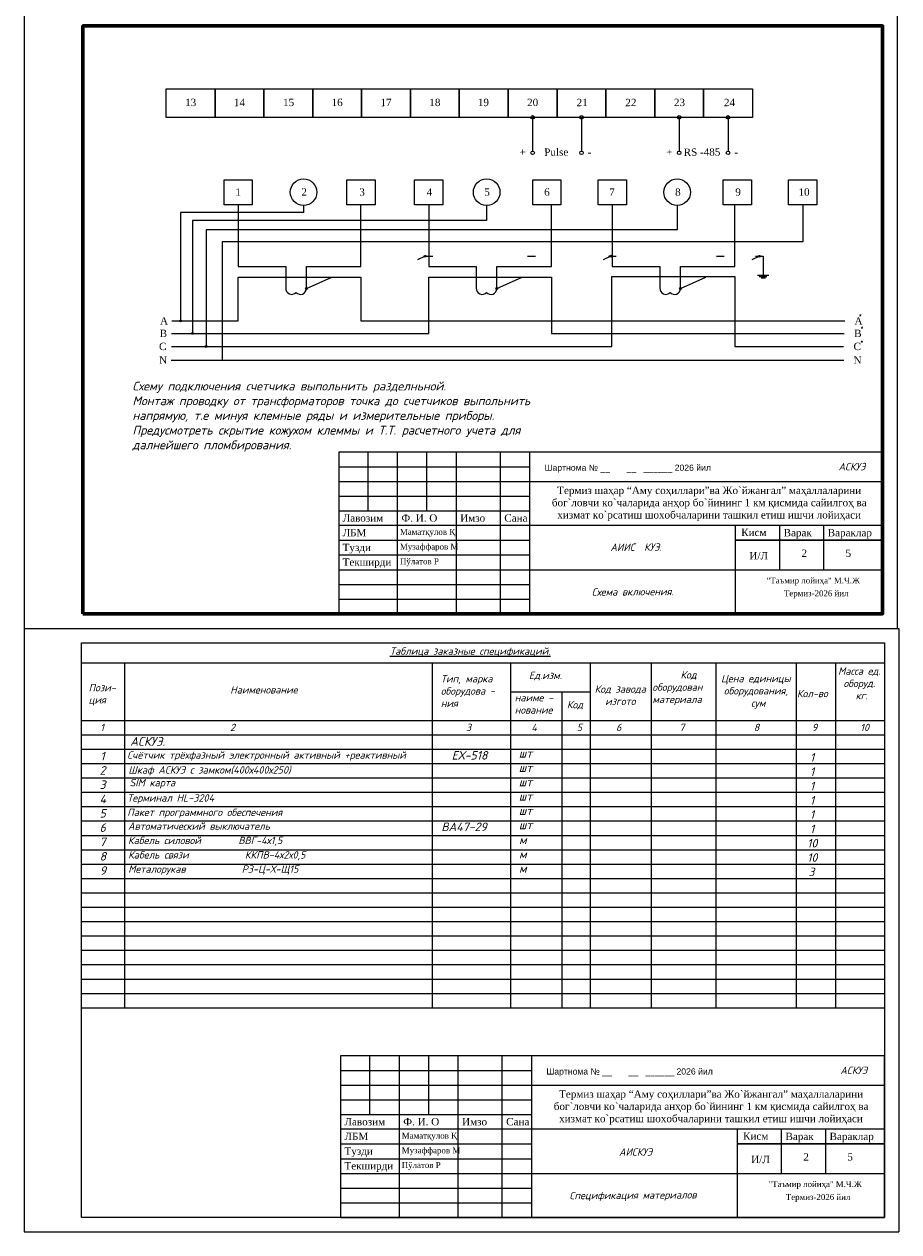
# Model space of a CAD drawing. Extents: x 4085 to 16488, y -65 to 12615.
# Tile 159 of 230: x 16146 to 16444, y 9876 to 10287. Entities that reach past the tile are written whole.
import ezdxf

# ---------------------------------------------------------------- set-up
doc = ezdxf.new("R2010")
doc.units = 0
doc.header["$MEASUREMENT"] = 0
doc.linetypes.add('CONTI', pattern=[0])
doc.layers.get('0').update_dxf_attribs({"color": 250, "linetype": 'CONTI'})
for name, color, linetype in [('(002) Рамка', 7, 'Continuous'), ('RAMKA', 250, 'CONTI'), ('Электрика', 7, 'Continuous')]:
    doc.layers.add(name, color=color, linetype=linetype)
doc.styles.add('ISOCPEUR', font='isocpeui.ttf', dxfattribs={"height": 300})
doc.styles.get("Standard").update_dxf_attribs({"font": 'times.ttf'})
doc.styles.add('tiyms', font='times.ttf')
doc.styles.add('V@ler@Live', font='isocpeui.ttf')
doc.styles.add('стиль1', font='arial.ttf')

msp = doc.modelspace()

# ---------------------------------------------------------------- linework, layer by layer
at = {"color": 0}
for p, q in [((16194.41, 10264.73), (16211.03, 10264.73)), ((16194.41, 10254.97), (16194.41, 10264.73)), ((16211.03, 10264.73), (16211.03, 10254.97)), ((16211.03, 10264.73), (16227.65, 10264.73)), ((16211.03, 10254.97), (16211.03, 10264.73)), ((16227.65, 10264.73), (16227.65, 10254.97)), ((16227.65, 10264.73), (16244.27, 10264.73)), ((16227.65, 10254.97), (16227.65, 10264.73)), ((16244.27, 10264.73), (16244.27, 10254.97)), ((16244.27, 10264.73), (16260.89, 10264.73)), ((16244.27, 10254.97), (16244.27, 10264.73)), ((16260.89, 10264.73), (16260.89, 10254.97)), ((16260.89, 10264.73), (16277.51, 10264.73)), ((16260.89, 10254.97), (16260.89, 10264.73)), ((16277.51, 10264.73), (16277.51, 10254.97)), ((16277.51, 10264.73), (16294.13, 10264.73)), ((16277.51, 10254.97), (16277.51, 10264.73)), ((16294.13, 10264.73), (16294.13, 10254.97)), ((16294.13, 10264.73), (16310.75, 10264.73)), ((16294.13, 10254.97), (16294.13, 10264.73)), ((16310.75, 10264.73), (16310.75, 10254.97)), ((16310.75, 10264.73), (16327.37, 10264.73)), ((16310.75, 10254.97), (16310.75, 10264.73)), ((16327.37, 10264.73), (16327.37, 10254.97)), ((16327.37, 10264.73), (16343.99, 10264.73)), ((16327.37, 10254.97), (16327.37, 10264.73)), ((16343.99, 10264.73), (16343.99, 10254.97)), ((16343.99, 10264.73), (16360.61, 10264.73)), ((16343.99, 10254.97), (16343.99, 10264.73)), ((16343.99, 10264.73), (16360.61, 10264.73)), ((16343.99, 10254.97), (16343.99, 10264.73)), ((16360.61, 10264.73), (16360.61, 10254.97)), ((16360.61, 10264.73), (16360.61, 10254.97)), ((16360.61, 10264.73), (16377.22, 10264.73)), ((16360.61, 10254.97), (16360.61, 10264.73)), ((16377.22, 10264.73), (16377.22, 10254.97)), ((16377.22, 10264.73), (16393.84, 10264.73)), ((16377.22, 10254.97), (16377.22, 10264.73)), ((16393.84, 10264.73), (16393.84, 10254.97)), ((16211.03, 10254.97), (16194.41, 10254.97)), ((16227.65, 10254.97), (16211.03, 10254.97)), ((16244.27, 10254.97), (16227.65, 10254.97)), ((16260.89, 10254.97), (16244.27, 10254.97)), ((16277.51, 10254.97), (16260.89, 10254.97)), ((16294.13, 10254.97), (16277.51, 10254.97)), ((16310.75, 10254.97), (16294.13, 10254.97)), ((16327.37, 10254.97), (16310.75, 10254.97)), ((16319.06, 10254.97), (16319.06, 10243.51)), ((16343.99, 10254.97), (16327.37, 10254.97)), ((16335.68, 10254.97), (16335.68, 10243.51)), ((16360.61, 10254.97), (16343.99, 10254.97)), ((16360.61, 10254.97), (16343.99, 10254.97)), ((16377.22, 10254.97), (16360.61, 10254.97)), ((16368.91, 10254.97), (16368.91, 10243.51)), ((16393.84, 10254.97), (16377.22, 10254.97)), ((16385.53, 10254.97), (16385.53, 10243.51)), ((16214.13, 10233.77), (16223.71, 10233.77)), ((16214.13, 10225.26), (16214.13, 10233.77)), ((16223.71, 10233.77), (16223.71, 10225.26)), ((16255.87, 10233.77), (16265.46, 10233.77)), ((16255.87, 10225.26), (16255.87, 10233.77)), ((16265.46, 10233.77), (16265.46, 10225.26)), ((16278.91, 10233.77), (16288.5, 10233.77)), ((16278.91, 10225.26), (16278.91, 10233.77)), ((16288.5, 10233.77), (16288.5, 10225.26)), ((16319.1, 10233.77), (16328.69, 10233.77)), ((16319.1, 10225.26), (16319.1, 10233.77)), ((16328.69, 10233.77), (16328.69, 10225.26)), ((16341.35, 10233.77), (16350.94, 10233.77)), ((16341.35, 10225.26), (16341.35, 10233.77)), ((16350.94, 10233.77), (16350.94, 10225.26)), ((16383.89, 10233.77), (16393.47, 10233.77)), ((16383.89, 10225.26), (16383.89, 10233.77)), ((16393.47, 10233.77), (16393.47, 10225.26)), ((16406.14, 10233.77), (16415.72, 10233.77)), ((16406.14, 10225.26), (16406.14, 10233.77)), ((16415.72, 10233.77), (16415.72, 10225.26)), ((16223.71, 10225.26), (16214.13, 10225.26)), ((16218.92, 10225.26), (16218.92, 10204.24)), ((16241.16, 10224.99), (16241.16, 10222.57)), ((16265.46, 10225.26), (16255.87, 10225.26)), ((16260.67, 10204.24), (16260.67, 10225.26)), ((16288.5, 10225.26), (16278.91, 10225.26)), ((16283.71, 10225.26), (16283.71, 10204.24)), ((16303.43, 10224.99), (16303.43, 10219.89)), ((16328.69, 10225.26), (16319.1, 10225.26)), ((16325.45, 10204.24), (16325.45, 10225.26)), ((16350.94, 10225.26), (16341.35, 10225.26)), ((16346.15, 10225.26), (16346.15, 10204.24)), ((16368.21, 10224.99), (16368.21, 10216.66)), ((16393.47, 10225.26), (16383.89, 10225.26)), ((16387.89, 10204.24), (16387.89, 10225.26)), ((16415.72, 10225.26), (16406.14, 10225.26)), ((16410.93, 10225.26), (16410.93, 10212.62)), ((16241.16, 10222.57), (16199.26, 10222.57)), ((16199.26, 10222.57), (16199.26, 10185.72)), ((16303.43, 10219.89), (16203.41, 10219.89)), ((16203.41, 10219.89), (16203.41, 10181.49)), ((16368.21, 10216.66), (16208.04, 10216.66)), ((16208.04, 10216.66), (16208.04, 10177.03)), ((16410.93, 10212.62), (16213.5, 10212.62)), ((16213.5, 10212.62), (16213.5, 10172.39)), ((16282.48, 10207.72), (16279.87, 10206.46)), ((16282.46, 10207.72), (16285.09, 10207.72)), ((16317.37, 10207.72), (16320.01, 10207.72)), ((16345.68, 10207.73), (16343.07, 10206.47)), ((16344.83, 10207.76), (16347.46, 10207.76)), ((16381.63, 10207.72), (16384.27, 10207.72)), ((16396.21, 10207.72), (16393.6, 10206.46)), ((16394.89, 10207.72), (16397.53, 10207.72)), ((16397.53, 10207.72), (16397.53, 10201.22)), ((16218.92, 10204.24), (16235.12, 10204.24)), ((16235.12, 10204.24), (16235.12, 10196.74)), ((16242.1, 10196.74), (16242.1, 10204.24)), ((16242.1, 10204.24), (16260.67, 10204.24)), ((16283.71, 10204.24), (16299.9, 10204.24)), ((16299.9, 10204.24), (16299.9, 10196.74)), ((16306.89, 10196.74), (16306.89, 10204.24)), ((16306.89, 10204.24), (16325.45, 10204.24)), ((16346.15, 10204.24), (16362.34, 10204.24)), ((16362.34, 10204.24), (16362.34, 10196.74)), ((16369.33, 10196.74), (16369.33, 10204.24)), ((16369.33, 10204.24), (16387.89, 10204.24)), ((16218.92, 10185.72), (16218.92, 10200.62)), ((16218.92, 10200.62), (16260.67, 10200.62)), ((16242.1, 10196.74), (16250.76, 10200.58)), ((16260.67, 10200.62), (16260.67, 10185.72)), ((16283.71, 10181.49), (16283.71, 10200.59)), ((16283.71, 10200.59), (16325.45, 10200.59)), ((16306.89, 10196.74), (16315.55, 10200.58)), ((16325.45, 10200.59), (16325.45, 10181.49)), ((16345.97, 10177.03), (16345.97, 10200.87)), ((16345.97, 10200.87), (16387.89, 10200.87)), ((16369.33, 10196.74), (16377.99, 10200.58)), ((16387.89, 10200.87), (16387.89, 10177.03)), ((16399.42, 10201.22), (16395.53, 10201.22)), ((16396.13, 10200.83), (16398.78, 10200.83)), ((16396.84, 10200.4), (16398.22, 10200.4)), ((16196.37, 10185.72), (16218.92, 10185.72)), ((16260.67, 10185.72), (16425.21, 10185.72)), ((16196.2, 10181.49), (16283.71, 10181.49)), ((16325.45, 10181.49), (16424.99, 10181.49)), ((16196.2, 10177.03), (16345.97, 10177.03)), ((16387.89, 10177.03), (16424.78, 10177.03)), ((16196.14, 10172.39), (16424.9, 10172.39))]:
    msp.add_line(p, q, dxfattribs=at)
at = {"color": 0, "linetype": 'Continuous', "lineweight": 30}
for p, q in [((16430.58, 10187.91), (16430.42, 10187.3)), ((16431.19, 10183.7), (16431.03, 10183.09)), ((16431.13, 10178.96), (16430.97, 10178.34))]:
    msp.add_line(p, q, dxfattribs=at)
at = {"color": 0, "linetype": 'Continuous', "lineweight": 0}
msp.add_line((16146.12, 10081.09), (16443.63, 10081.09), dxfattribs=at)
at = {"color": 0, "lineweight": 0}
msp.add_line((16146.12, 10081.09), (16443.63, 10081.09), dxfattribs=at)
at = {"lineweight": 0}
msp.add_line((16146.12, 9875.81), (16443.63, 9875.81), dxfattribs=at)
at = {"color": 0, "linetype": 'Continuous', "lineweight": 15}
msp.add_lwpolyline([(16146.12, 10081.09), (16443.12, 10081.09), (16443.12, 10291.09), (16146.12, 10291.09), (16146.12, 10081.09)], dxfattribs=at)
at = {"color": 0, "linetype": 'Continuous', "lineweight": 60}
msp.add_lwpolyline([(16166.12, 10086.09), (16438.12, 10086.09), (16438.12, 10286.09), (16166.12, 10286.09), (16166.12, 10086.09)], dxfattribs=at)
for points in [[(16253.12, 10086.09), (16438.12, 10086.09), (16438.12, 10141.09), (16253.12, 10141.09)], [(16253.74, 9880.7), (16438.74, 9880.7), (16438.74, 9935.7), (16253.74, 9935.7)]]:
    msp.add_lwpolyline(points, close=True)
at = {"linetype": 'ByBlock'}
for points in [[(16318.12, 10131.09), (16438.12, 10131.09)], [(16318.74, 9925.7), (16438.74, 9925.7)]]:
    msp.add_lwpolyline(points, dxfattribs=at)
at = {"color": 0}
for centre, radius in [((16319.06, 10254.97), 0.608), ((16335.68, 10254.97), 0.608), ((16368.91, 10254.97), 0.608), ((16385.53, 10254.97), 0.608), ((16319.06, 10242.91), 0.608), ((16335.68, 10242.91), 0.608), ((16368.91, 10242.91), 0.608), ((16385.53, 10242.91), 0.608), ((16241.16, 10229.51), 4.52), ((16303.43, 10229.51), 4.52), ((16368.21, 10229.51), 4.52), ((16282.48, 10207.72), 0.316), ((16345.68, 10207.73), 0.316), ((16396.21, 10207.72), 0.316), ((16242.1, 10196.74), 0.316), ((16306.89, 10196.74), 0.316), ((16369.33, 10196.74), 0.316), ((16199.26, 10185.72), 0.316), ((16203.41, 10181.49), 0.316), ((16208.04, 10177.03), 0.316)]:
    msp.add_circle(centre, radius, dxfattribs=at)
for centre, start, end in [((16237.11, 10196.74), 175.4905, 318.1425), ((16240.09, 10196.74), 221.8575, 0), ((16301.9, 10196.74), 175.4905, 318.1425), ((16304.88, 10196.74), 221.8575, 0), ((16364.34, 10196.74), 175.4905, 318.1425), ((16367.32, 10196.74), 221.8575, 0)]:
    msp.add_arc(centre, 2, start, end, dxfattribs=at)
at = {"layer": 'RAMKA'}
for p, q in [((16263.12, 10121.09), (16263.12, 10141.09)), ((16273.12, 10086.09), (16273.12, 10141.09)), ((16283.12, 10121.09), (16283.12, 10141.09)), ((16293.12, 10086.09), (16293.12, 10141.09)), ((16308.12, 10086.09), (16308.12, 10141.09)), ((16318.12, 10086.09), (16318.12, 10141.09)), ((16253.12, 10136.09), (16318.12, 10136.09)), ((16253.12, 10131.09), (16318.12, 10131.09)), ((16253.12, 10126.09), (16318.12, 10126.09)), ((16253.12, 10121.09), (16318.12, 10121.09)), ((16438.12, 10116.09), (16253.11, 10116.09)), ((16438.12, 10116.09), (16318.12, 10116.09)), ((16388.12, 10086.09), (16388.12, 10116.09)), ((16403.12, 10101.09), (16403.12, 10116.09)), ((16418.12, 10101.09), (16418.12, 10116.09)), ((16253.12, 10111.09), (16318.12, 10111.09)), ((16388.12, 10111.09), (16438.12, 10111.09)), ((16388.12, 10111.09), (16438.12, 10111.09)), ((16438.12, 10111.09), (16388.12, 10111.09)), ((16438.12, 10111.09), (16388.12, 10111.09)), ((16253.12, 10106.09), (16318.12, 10106.09)), ((16253.12, 10101.09), (16438.12, 10101.09)), ((16253.12, 10096.09), (16318.12, 10096.09)), ((16253.12, 10091.09), (16318.12, 10091.09)), ((16263.74, 9915.7), (16263.74, 9935.7)), ((16273.74, 9880.7), (16273.74, 9935.7)), ((16283.74, 9915.7), (16283.74, 9935.7)), ((16293.74, 9880.7), (16293.74, 9935.7)), ((16308.74, 9880.7), (16308.74, 9935.7)), ((16318.74, 9880.7), (16318.74, 9935.7)), ((16253.74, 9930.7), (16318.74, 9930.7)), ((16253.74, 9925.7), (16318.74, 9925.7)), ((16253.74, 9920.7), (16318.74, 9920.7)), ((16253.74, 9915.7), (16318.74, 9915.7)), ((16438.74, 9910.7), (16253.74, 9910.7)), ((16438.74, 9910.7), (16318.74, 9910.7)), ((16388.74, 9880.7), (16388.74, 9910.7)), ((16403.74, 9895.7), (16403.74, 9910.7)), ((16418.74, 9895.7), (16418.74, 9910.7)), ((16253.74, 9905.7), (16318.74, 9905.7)), ((16388.74, 9905.7), (16438.74, 9905.7)), ((16388.74, 9905.7), (16438.74, 9905.7)), ((16438.74, 9905.7), (16388.74, 9905.7)), ((16438.74, 9905.7), (16388.74, 9905.7)), ((16253.74, 9900.7), (16318.74, 9900.7)), ((16253.74, 9895.7), (16438.74, 9895.7)), ((16253.74, 9890.7), (16318.74, 9890.7)), ((16253.74, 9885.7), (16318.74, 9885.7))]:
    msp.add_line(p, q, dxfattribs=at)
at = {"layer": 'Электрика', "color": 0, "lineweight": 0}
for p, q in [((16443.63, 10081.09), (16443.63, 9875.81)), ((16165.67, 10076.2), (16438.74, 10076.2)), ((16165.67, 9880.7), (16165.67, 10076.2)), ((16438.74, 10076.2), (16438.74, 9880.7)), ((16165.67, 10069.36), (16438.74, 10069.36)), ((16180.33, 9952.06), (16180.33, 10069.36)), ((16285.05, 9952.06), (16285.05, 10069.36)), ((16311.56, 10069.36), (16311.56, 9952.06)), ((16338.69, 10069.36), (16338.69, 9952.06)), ((16359.44, 10069.36), (16359.44, 9952.09)), ((16381.33, 10069.36), (16381.33, 9952.06)), ((16408.72, 10069.36), (16408.72, 9952.06)), ((16422.04, 10069.36), (16422.04, 9952.06)), ((16311.56, 10059.58), (16338.69, 10059.58)), ((16329.03, 10059.58), (16329.03, 9952.06)), ((16165.67, 10049.81), (16438.74, 10049.81)), ((16165.67, 10044.92), (16438.74, 10044.92)), ((16165.67, 10040.03), (16438.74, 10040.03)), ((16165.67, 10035.15), (16438.74, 10035.15)), ((16165.67, 10030.26), (16438.74, 10030.26)), ((16165.67, 10025.37), (16438.74, 10025.37)), ((16165.67, 10020.48), (16438.74, 10020.48)), ((16165.67, 10015.6), (16438.74, 10015.6)), ((16165.67, 10010.71), (16438.74, 10010.71)), ((16165.67, 10005.82), (16438.74, 10005.82)), ((16165.67, 10000.93), (16438.74, 10000.93)), ((16165.67, 9996.05), (16438.74, 9996.05)), ((16165.67, 9991.16), (16438.74, 9991.16)), ((16165.7, 9986.27), (16438.74, 9986.27)), ((16165.67, 9981.38), (16438.74, 9981.38)), ((16165.67, 9976.5), (16438.74, 9976.5)), ((16165.67, 9971.61), (16438.74, 9971.61)), ((16165.67, 9966.72), (16438.74, 9966.72)), ((16165.67, 9961.83), (16438.74, 9961.83)), ((16165.67, 9956.95), (16438.74, 9956.95)), ((16165.67, 9952.06), (16438.74, 9952.06)), ((16438.74, 9880.7), (16165.67, 9880.7))]:
    msp.add_line(p, q, dxfattribs=at)
msp.add_lwpolyline([(16146.12, 10081.09), (16146.12, 9875.81)], dxfattribs=at)

# ---------------------------------------------------------------- texts
at = {"layer": '(002) Рамка', "color": 0, "char_height": 2.5, "width": 10.0425, "attachment_point": 5, "rotation": 0.3566}
for s, insert in [('{\\fSylfaen|b0|i0|c204|p18;B}', (16193.47, 10181.49)), ('{\\fSylfaen|b0|i0|c204|p18;B}', (16429.69, 10181.49)), ('{\\fSylfaen|b0|i0|c204|p18;C}', (16193.26, 10177.03)), ('{\\fSylfaen|b0|i0|c204|p18;C}', (16429.48, 10177.03)), ('{\\fSylfaen|b0|i0|c204|p18;N}', (16193.38, 10172.39)), ('{\\fSylfaen|b0|i0|c204|p18;N}', (16429.6, 10172.39))]:
    msp.add_mtext(s, dxfattribs=dict(at, insert=insert))
at = {"layer": '(002) Рамка', "color": 0, "lineweight": 13, "insert": (16423.09, 10137.38), "char_height": 2.5, "width": 15.3141, "attachment_point": 1, "rotation": 0.3566, "style": 'V@ler@Live'}
msp.add_mtext('{\\C256;АСКУЭ}', dxfattribs=at)
at = {"layer": '(002) Рамка', "color": 0, "insert": (16345.5, 10109.95), "char_height": 2.5, "width": 45.9869, "attachment_point": 1, "rotation": 0.3566, "style": 'V@ler@Live'}
msp.add_mtext('АИИС  КУЭ.', dxfattribs=at)
at = {"layer": '(002) Рамка', "color": 0, "lineweight": 0, "char_height": 2.5, "attachment_point": 1, "rotation": 0.3566, "style": 'V@ler@Live'}
for s, insert, width in [('{\\C256;АСКУЭ}', (16423.71, 9931.99), 15.3141), ('АИСКУЭ', (16348.42, 9904.2), 52.4053)]:
    msp.add_mtext(s, dxfattribs=dict(at, insert=insert, width=width))
at = {"color": 0, "linetype": 'Continuous', "lineweight": 30, "char_height": 2.5, "attachment_point": 5, "rotation": 0.3566}
for s, insert, width in [('{\\fSylfaen|b0|i0|c204|p18;13}', (16202.77, 10260.04), 10.0425), ('{\\fSylfaen|b0|i0|c204|p18;14}', (16219.33, 10260.04), 10.0425), ('{\\fSylfaen|b0|i0|c204|p18;15}', (16236.07, 10260.04), 10.0425), ('{\\fSylfaen|b0|i0|c204|p18;16}', (16252.56, 10260.04), 10.0425), ('{\\fSylfaen|b0|i0|c204|p18;17}', (16269.2, 10260.04), 10.0425), ('{\\fSylfaen|b0|i0|c204|p18;18}', (16285.82, 10260.04), 10.0425), ('{\\fSylfaen|b0|i0|c204|p18;19}', (16302.33, 10260.04), 10.0425), ('{\\fSylfaen|b0|i0|c204|p18;20}', (16319.07, 10260.04), 10.0425), ('{\\fSylfaen|b0|i0|c204|p18;21}', (16335.92, 10260.04), 10.0425), ('{\\fSylfaen|b0|i0|c204|p18;22}', (16352.48, 10260.04), 10.0425), ('{\\fSylfaen|b0|i0|c204|p18;23}', (16369.01, 10260.04), 10.0425), ('{\\fSylfaen|b0|i0|c204|p18;24}', (16386.02, 10260.04), 10.0425), ('{\\fSylfaen|b0|i0|c204|p18;+}', (16315.66, 10243.14), 10.3708), ('{\\fSylfaen|b0|i0|c204|p18;Pulse}', (16327.11, 10243.14), 10.3708), ('{\\fSylfaen|b0|i0|c204|p18;+}', (16365.52, 10243.14), 10.3708), ('{\\fSylfaen|b0|i0|c204|p18;RS -485}', (16376.68, 10243.14), 16.0908), ('{\\fSylfaen|b0|i0|c204|p18;-}', (16338.44, 10243.14), 10.3708), ('{\\fSylfaen|b0|i0|c204|p18;-}', (16388.3, 10243.14), 10.3708), ('{\\fSylfaen|b0|i0|c204|p18;2}', (16241.34, 10229.59), 10.0425), ('{\\fSylfaen|b0|i0|c204|p18;3}', (16261.06, 10229.55), 10.0425), ('{\\fSylfaen|b0|i0|c204|p18;5}', (16303.57, 10229.55), 10.3708), ('{\\fSylfaen|b0|i0|c204|p18;6}', (16323.94, 10229.55), 10.0425), ('{\\fSylfaen|b0|i0|c204|p18;7}', (16346.06, 10229.55), 10.0425), ('{\\fSylfaen|b0|i0|c204|p18;8}', (16368.47, 10229.55), 10.0425), ('{\\fSylfaen|b0|i0|c204|p18;9}', (16388.95, 10229.55), 10.0425), ('{\\fSylfaen|b0|i0|c204|p18;10}', (16411.39, 10229.55), 10.0425), ('{\\fSylfaen|b0|i0|c204|p18;1}', (16218.91, 10229.55), 10.0425), ('{\\fSylfaen|b0|i0|c204|p18;4}', (16283.95, 10229.55), 10.0425), ('{\\fSylfaen|b0|i0|c204|p18;A}', (16193.69, 10185.72), 10.0425), ('{\\fSylfaen|b0|i0|c204|p18;A}', (16429.91, 10185.72), 10.0425)]:
    msp.add_mtext(s, dxfattribs=dict(at, insert=insert, width=width))
at = {"color": 0, "insert": (16182.94, 10141.23), "char_height": 3.00102, "width": 152.6985, "attachment_point": 7, "style": 'V@ler@Live'}
msp.add_mtext('Схему подключения счетчика выпольнить разделньной.\\PМонтаж проводку от трансформаторов точка до счетчиков выпольнить    напрямую, т.е минуя клемные ряды и измерительные приборы.\\PПредусмотреть скрытие кожухом клеммы и Т.Т. расчетного учета для далнейшего пломбирования.', dxfattribs=at)
at = {"color": 0, "linetype": 'Continuous', "insert": (16339.19, 10094.73), "char_height": 2.5, "width": 33.8293, "attachment_point": 1, "rotation": 0.3566, "style": 'V@ler@Live'}
msp.add_mtext('Схема включения.', dxfattribs=at)
at = {"color": 0, "linetype": 'Continuous', "lineweight": 0, "insert": (16329.3, 9889.38), "char_height": 2.5, "width": 57.7655, "attachment_point": 1, "rotation": 0.3566, "style": 'V@ler@Live'}
msp.add_mtext('\\pi2.29258;Спецификация материалов', dxfattribs=at)
at = {"layer": 'RAMKA', "lineweight": 13, "style": 'стиль1'}
for p in [(16323.14, 10134.73), (16323.76, 9929.34)]:
    msp.add_text('Шартнома № __       __   ______ 2026 йил', height=2.1, rotation=359.9999, dxfattribs=at).set_placement(p)
at = {"layer": 'RAMKA', "style": 'tiyms'}
for s, p in [('"Таъмир лойиҳа" М.Ч.Ж ', (16398.68, 10096.43)), ('Термиз-2026 йил', (16404.54, 10092.05)), ('"Таъмир лойиҳа" М.Ч.Ж ', (16399.31, 9891.04)), ('Термиз-2026 йил', (16405.17, 9886.66))]:
    msp.add_text(s, height=2, dxfattribs=at).set_placement(p)
at = {"layer": 'RAMKA', "color": 1, "char_height": 2.5, "width": 107.1143, "attachment_point": 1, "style": 'tiyms'}
for insert in [(16324.32, 10129.33), (16324.95, 9923.94)]:
    msp.add_mtext('\\pi3.11553;{\\C256;Термиз шаҳар “Aму соҳиллари”ва Жо`йжангал” маҳаллаларини \\P\\pi1.30226;бог`ловчи ко`чаларида анҳор бо`йининг 1 км қисмида сайилгоҳ ва \\P\\pi3.12634;хизмат ко`рсатиш шохобчаларини ташкил етиш ишчи лойиҳаси}', dxfattribs=dict(at, insert=insert))
at = {"layer": 'RAMKA', "attachment_point": 1, "style": 'tiyms'}
for s, insert, char_height, width in [('{\\fTimes New Roman|b0|i0|c204|p18;Лавозим}', (16254.44, 10119.93), 2.5, 20), ('{\\fTimes New Roman|b0|i0|c204|p18;Лавозим}', (16254.44, 10119.93), 2.5, 20), ('{\\fTimes New Roman|b0|i0|c204|p18;Ф. И. О}', (16274.44, 10119.93), 2.5, 20), ('{\\fTimes New Roman|b0|i0|c204|p18;Ф. И. О}', (16274.44, 10119.93), 2.5, 20), ('{\\fTimes New Roman|b0|i0|c204|p18;Имзо}', (16294.44, 10119.93), 2.5, 20), ('{\\fTimes New Roman|b0|i0|c204|p18;Имзо}', (16294.44, 10119.93), 2.5, 20), ('{\\fTimes New Roman|b0|i0|c204|p18;Сана}', (16309.44, 10119.93), 2.5, 20), ('{\\fTimes New Roman|b0|i0|c204|p18;Сана}', (16309.44, 10119.93), 2.5, 20), ('{\\fTimes New Roman|b0|i0|c204|p18;ЛБМ}', (16254.44, 10114.93), 2.5, 20), ('Маматқулов Қ', (16273.93, 10114.93), 2, 24.3462), ('{\\fTimes New Roman|b0|i0|c204|p18;Кисм}', (16390.02, 10115.03), 2.5, 20), ('{\\fTimes New Roman|b0|i0|c204|p18;Варак}', (16404.44, 10114.93), 2.5, 20), ('{\\fTimes New Roman|b0|i0|c204|p18;Вараклар}', (16419.44, 10114.93), 2.5, 20), ('Тузди', (16254.44, 10109.93), 2.5, 20), ('Музаффаров М', (16273.93, 10109.93), 2, 24.3462), ('2', (16410.51, 10107.94), 2.5, 20), ('5', (16425.51, 10107.94), 2.5, 20), ('{\\fTimes New Roman|b0|i0|c204|p18;Текширди}', (16254.44, 10104.93), 2.5, 20), ('Пўлатов Р', (16273.93, 10104.93), 2, 24.3462), ('И/Л', (16392.79, 10107.07), 2.5, 20), ('{\\fTimes New Roman|b0|i0|c204|p18;Лавозим}', (16255.07, 9914.54), 2.5, 20), ('{\\fTimes New Roman|b0|i0|c204|p18;Лавозим}', (16255.07, 9914.54), 2.5, 20), ('{\\fTimes New Roman|b0|i0|c204|p18;Ф. И. О}', (16275.07, 9914.54), 2.5, 20), ('{\\fTimes New Roman|b0|i0|c204|p18;Ф. И. О}', (16275.07, 9914.54), 2.5, 20), ('{\\fTimes New Roman|b0|i0|c204|p18;Имзо}', (16295.07, 9914.54), 2.5, 20), ('{\\fTimes New Roman|b0|i0|c204|p18;Имзо}', (16295.07, 9914.54), 2.5, 20), ('{\\fTimes New Roman|b0|i0|c204|p18;Сана}', (16310.07, 9914.54), 2.5, 20), ('{\\fTimes New Roman|b0|i0|c204|p18;Сана}', (16310.07, 9914.54), 2.5, 20), ('{\\fTimes New Roman|b0|i0|c204|p18;ЛБМ}', (16255.07, 9909.54), 2.5, 20), ('Маматқулов Қ', (16274.55, 9909.54), 2, 24.3462), ('{\\fTimes New Roman|b0|i0|c204|p18;Кисм}', (16390.64, 9909.64), 2.5, 20), ('{\\fTimes New Roman|b0|i0|c204|p18;Варак}', (16405.07, 9909.54), 2.5, 20), ('{\\fTimes New Roman|b0|i0|c204|p18;Вараклар}', (16420.07, 9909.54), 2.5, 20), ('Тузди', (16255.07, 9904.54), 2.5, 20), ('Музаффаров М', (16274.55, 9904.54), 2, 24.3462), ('2', (16411.13, 9902.56), 2.5, 20), ('5', (16426.13, 9902.56), 2.5, 20), ('{\\fTimes New Roman|b0|i0|c204|p18;Текширди}', (16255.07, 9899.54), 2.5, 20), ('Пўлатов Р', (16274.55, 9899.54), 2, 24.3462), ('И/Л', (16393.41, 9901.68), 2.5, 20)]:
    msp.add_mtext(s, dxfattribs=dict(at, insert=insert, char_height=char_height, width=width))
at = {"layer": 'Электрика', "color": 0, "lineweight": 0}
for s, insert, char_height, width, attachment_point, style in [('{\\fISOCPEUR|b1|i1|c204|p34;\\LТаблица заказные спецификаций.}', (16297.83, 10074.64), 2.5, 115.786, 2, 'ISOCPEUR'), ('1', (16172.02, 10047.42), 2.5, 5.171, 4, 'ISOCPEUR'), ('2', (16216.14, 10047.42), 2.5, 5.171, 4, 'ISOCPEUR'), ('3', (16296.4, 10047.42), 2.5, 5.171, 4, 'ISOCPEUR'), ('4', (16318.65, 10047.42), 2.5, 5.171, 4, 'ISOCPEUR'), ('5', (16334.08, 10047.42), 2.5, 5.171, 4, 'ISOCPEUR'), ('6', (16347.43, 10047.42), 2.5, 5.171, 4, 'ISOCPEUR'), ('7', (16368.95, 10047.42), 2.5, 5.171, 4, 'ISOCPEUR'), ('8', (16394.28, 10047.42), 2.5, 5.171, 4, 'ISOCPEUR'), ('9', (16414.04, 10047.42), 2.5, 5.171, 4, 'ISOCPEUR'), ('10', (16430.53, 10047.42), 2.5, 5.171, 4, 'ISOCPEUR'), ('АСКУЭ.', (16182.16, 10044.18), 3, 150.5493, 1, 'V@ler@Live'), ('1', (16172.05, 10037.68), 2.92, 5.1506, 4, 'V@ler@Live'), ('Счётчик трёхфазный электронный активный +реактивный                                             ', (16181.18, 10039.29), 2.5, 150.5493, 1, 'V@ler@Live'), ('ЕХ-518', (16291.53, 10037.93), 2.921, 19.4731, 4, 'V@ler@Live'), ('шт', (16314.37, 10038.6), 2.921, 19.4731, 4, 'V@ler@Live'), ('2', (16171.76, 10032.81), 2.92, 5.1506, 4, 'V@ler@Live'), ('Шкаф АСКУЭ с замком(400х400х250)', (16181.57, 10034.22), 2.5, 150.5493, 1, 'V@ler@Live'), ('шт', (16314.37, 10033.73), 2.921, 19.4731, 4, 'V@ler@Live'), ('3', (16171.76, 10027.94), 2.92, 5.1506, 4, 'V@ler@Live'), ('SIM карта', (16181.94, 10029.89), 2.5, 150.5493, 1, 'V@ler@Live'), ('шт', (16314.37, 10028.86), 2.921, 19.4731, 4, 'V@ler@Live'), ('4', (16171.76, 10023.07), 2.92, 5.1506, 4, 'V@ler@Live'), ('Терминал HL-3204\\P                                          ', (16181.18, 10024.68), 2.5, 150.5493, 1, 'V@ler@Live'), ('шт', (16314.37, 10023.99), 2.921, 19.4731, 4, 'V@ler@Live'), ('5', (16171.76, 10018.2), 2.92, 5.1506, 4, 'V@ler@Live'), ('Пакет программного обеспечения\\P                                         ', (16181.18, 10019.81), 2.5, 150.5493, 1, 'V@ler@Live'), ('шт', (16314.37, 10019.13), 2.921, 19.4731, 4, 'V@ler@Live'), ('6', (16171.76, 10013.34), 2.92, 5.1506, 4, 'V@ler@Live'), ('Автоматический выключатель', (16181.43, 10015.09), 2.5, 150.5493, 1, 'V@ler@Live'), ('ВА47-29', (16288.02, 10013.59), 2.921, 19.4731, 4, 'V@ler@Live'), ('шт', (16314.4, 10014.26), 2.921, 19.4731, 4, 'V@ler@Live'), ('7', (16171.76, 10008.47), 2.92, 5.1506, 4, 'V@ler@Live'), ('Кабель силовой        ВВГ-4х1,5', (16181.43, 10010.22), 2.5, 150.5493, 1, 'V@ler@Live'), ('м', (16314.44, 10009.15), 2.92, 19.4731, 4, 'V@ler@Live'), ('8', (16171.81, 10003.57), 2.92, 5.1506, 4, 'V@ler@Live'), ('Кабель связи            ККПВ-4х2х0,5', (16181.49, 10005.32), 2.5, 150.5493, 1, 'V@ler@Live'), ('м', (16314.44, 10004.28), 2.92, 19.4731, 4, 'V@ler@Live'), ('9', (16171.84, 9998.73), 2.92, 5.1506, 4, 'V@ler@Live'), ('Металорукав            РЗ-Ц-Х-Щ15', (16181.52, 10000.48), 2.5, 150.5493, 1, 'V@ler@Live'), ('м', (16314.44, 9999.42), 2.92, 19.4731, 4, 'V@ler@Live')]:
    msp.add_mtext(s, dxfattribs=dict(at, insert=insert, char_height=char_height, width=width, attachment_point=attachment_point, style=style))
at = {"layer": 'Электрика', "color": 0, "lineweight": 0, "rotation": 0.1}
for s, insert, char_height, width, attachment_point, style in [('      Код\\Pоборудован   \\Pматериала', (16359.8, 10066.54), 2.5, 21.7013, 1, 'ISOCPEUR'), ('Масса ед.          оборуд. \\P кг.', (16430.17, 10067.84), 2.5, 16.8807, 2, 'ISOCPEUR'), ('Тип, марка оборудова -\\Pния', (16287.82, 10065.23), 2.5, 24.415, 1, 'ISOCPEUR'), ('Ед.изм.', (16317.77, 10066.35), 2.5, 14.3792, 1, 'ISOCPEUR'), ('Цена единицы оборудования,\\P сум', (16394.99, 10065.3), 2.5, 27.5921, 2, 'ISOCPEUR'), ('Пози-\\Pция', (16168.05, 10062.2), 2.5, 12.4755, 1, 'ISOCPEUR'), ('Наименование', (16216.19, 10061.44), 2.5, 28.7529, 1, 'ISOCPEUR'), ('Код завода\\Pизгото', (16348.88, 10058.4), 2.5, 25.2195, 5, 'ISOCPEUR'), ('Кол-во', (16408.97, 10060.19), 2.5, 13.7056, 1, 'ISOCPEUR'), ('наиме -\\Pнование', (16312.96, 10058.77), 2.5, 17.6886, 1, 'ISOCPEUR'), ('Код', (16330.71, 10056.4), 2.5, 9.4949, 1, 'ISOCPEUR'), ('\\pi9.2066,t1469.6861;1', (16404.18, 10038.66), 2.921, 19.4731, 1, 'V@ler@Live'), ('\\pi9.2066,t1469.6861;1', (16404.18, 10033.79), 2.921, 19.4731, 1, 'V@ler@Live'), ('\\pi9.2066,t1469.6861;1', (16404.18, 10028.93), 2.921, 19.4731, 1, 'V@ler@Live'), ('\\pi9.2066,t1469.6861;1', (16404.18, 10024.06), 2.921, 19.4731, 1, 'V@ler@Live'), ('\\pi9.2066,t1469.6861;1', (16404.16, 10019.21), 2.921, 19.4731, 1, 'V@ler@Live'), ('\\pi9.2066,t1469.6861;1', (16404.18, 10014.32), 2.921, 19.4731, 1, 'V@ler@Live'), ('\\pi8.26613,t1468.74564;10', (16404.16, 10009.47), 2.921, 19.4731, 1, 'V@ler@Live'), ('\\pi8.26613,t1468.74564;10', (16404.18, 10004.59), 2.921, 19.4731, 1, 'V@ler@Live'), ('\\pi8.70096,t1469.18047;3', (16404.16, 9999.73), 2.921, 19.4731, 1, 'V@ler@Live')]:
    msp.add_mtext(s, dxfattribs=dict(at, insert=insert, char_height=char_height, width=width, attachment_point=attachment_point, style=style))

doc.saveas('drawing.dxf')
